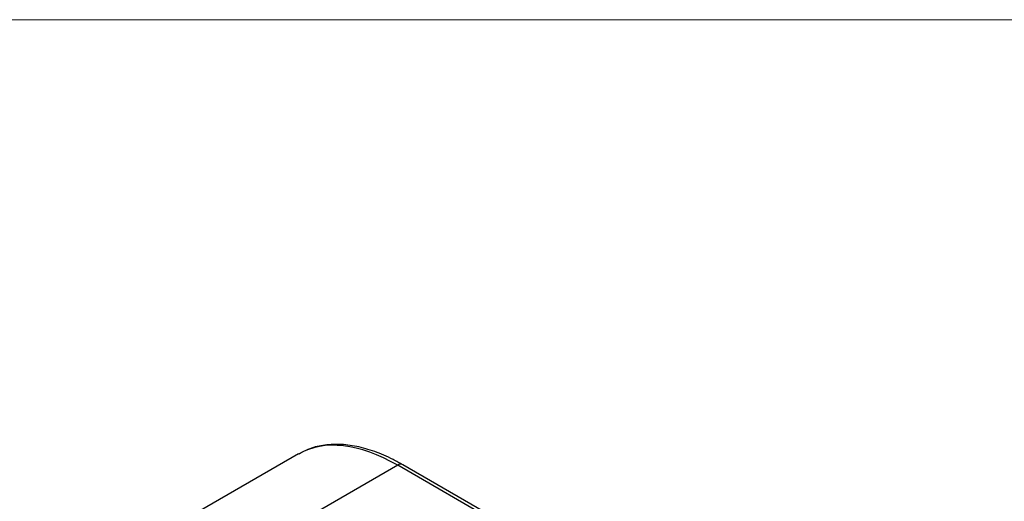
# Paper-space layout 'Sheet1' of a CAD drawing. Header units: millimetres. Extents: x -1 to 420, y -14 to 297.
# Tile 105 of 110: x 326 to 345, y 259 to 269. Entities that reach past the tile are written whole.
import ezdxf

# ---------------------------------------------------------------- set-up
doc = ezdxf.new("R2010")
doc.units = ezdxf.units.MM

psp = doc.layouts.new('Sheet1')

# ---------------------------------------------------------------- linework, layer by layer
at = {"color": 7, "linetype": 'Continuous', "lineweight": 18}
psp.add_line((405.152, 268.637), (-0.848, 268.637), dxfattribs=at)
at = {"color": 7, "linetype": 'Continuous', "lineweight": 25}
for p, q in [((331.271, 260.071), (329.169, 258.857)), ((333.23, 259.849), (331.137, 258.641)), ((336.168, 258.152), (333.23, 259.849)), ((336.268, 258.162), (333.33, 259.859))]:
    psp.add_line(p, q, dxfattribs=at)
at = {"color": 8, "linetype": 'Continuous', "lineweight": 25}
psp.add_arc((333.288, 259.772), 0.0965, 64.2851, 127.0258, dxfattribs=at)
psp.add_ellipse((333.37, 256.664), major_axis=(-2.142, 3.381), ratio=0.547992, start_param=5.475347, end_param=6.260664, dxfattribs=at)
at = {"color": 7, "linetype": 'Continuous', "lineweight": 25}
psp.add_open_spline([(333.33, 259.859), (333.266, 259.894), (333.08, 259.997), (332.775, 260.127), (332.419, 260.228), (332.075, 260.27), (331.753, 260.249), (331.485, 260.184), (331.34, 260.102), (331.283, 260.069)], degree=3, knots=[0, 0, 0, 0, 0.085813, 0.249016, 0.412538, 0.575583, 0.737057, 0.895777, 1, 1, 1, 1], dxfattribs=at)

doc.saveas('drawing.dxf')
